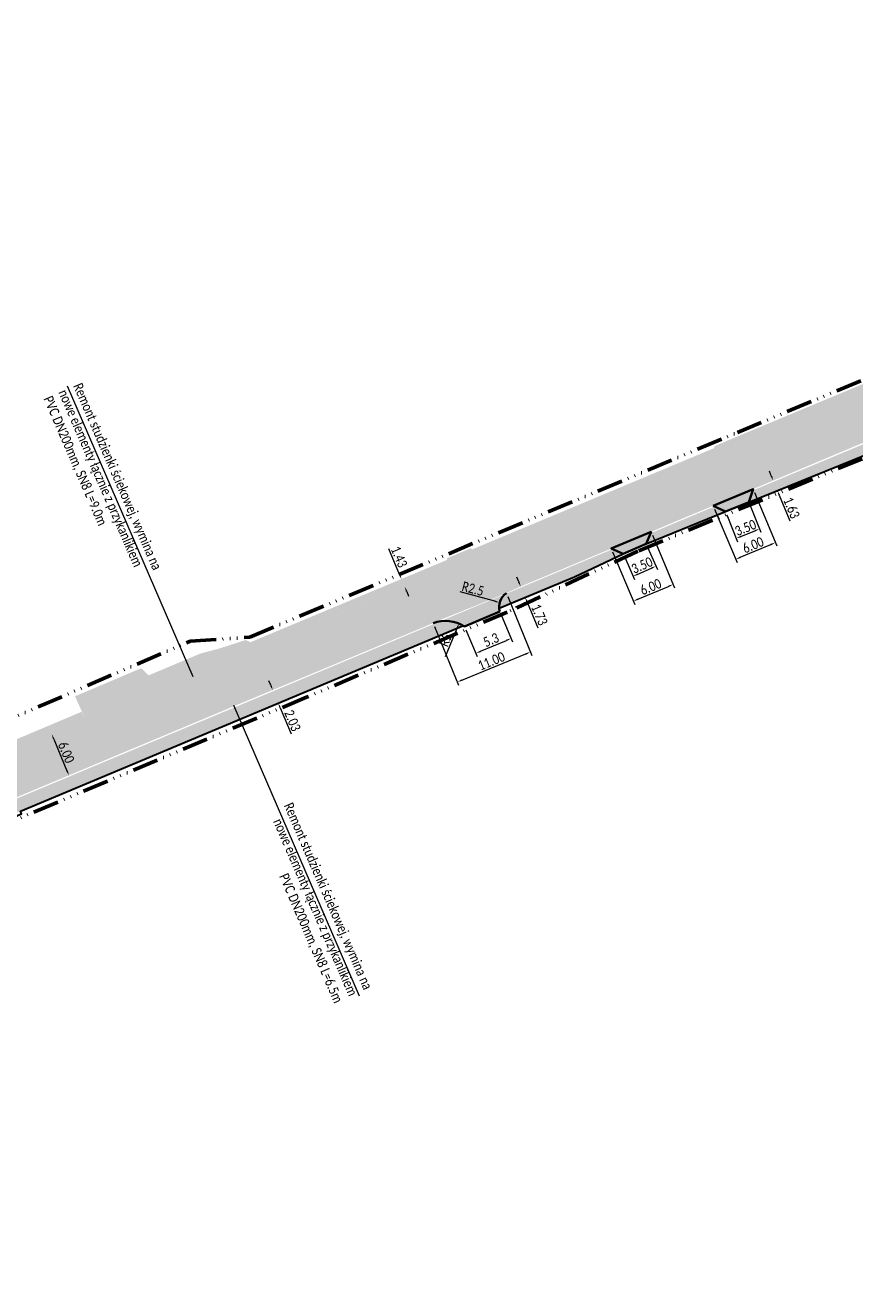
# Model space of a CAD drawing. Header units: millimetres. Extents: x 5493565 to 5508502, y 5765528 to 5769967.
# Tile 4 of 12: x 5507865 to 5507981, y 5765598 to 5765774. Entities that reach past the tile are written whole.
import ezdxf

# ---------------------------------------------------------------- set-up
doc = ezdxf.new("R2010")
doc.units = ezdxf.units.MM
doc.linetypes.add('ACAD_ISO14W100', pattern=[24, 12, -3, 0, -3, 0, -3, 0, -3])
for name, color, linetype, lineweight in [('! LINIA ROZGRANICZAJACA INWESTYCJĘ', 30, 'ACAD_ISO14W100', 60), ('!! Opisy Projektowe', 5, 'Continuous', 15), ('!! WYMIARY', 170, 'Continuous', 9), ('!KRAWĘDŹ CHDONIKA', 150, 'Continuous', 30), ('!Kresk.Zjazd.bez.przebudowy', 254, 'Continuous', 9)]:
    doc.layers.add(name, color=color, linetype=linetype, lineweight=lineweight)
for name, color, linetype, lineweight, true_color in [('!Krawędź.Zjazdu.Obramowanie', 7, 'Continuous', 35, 0xe448ef), ('!Kresk.Chod.-bez przebudowy', 7, 'Continuous', 9, 0xd9fecd), ('!Kreskowanie Chodnika', 7, 'Continuous', 9, 0xbdeeff), ('!Kreskowanie DROGA', 7, 'Continuous', 9, 0xfefedc), ('!KreskowanieZJAZDÓW', 7, 'Continuous', 9, 0xfeb09a)]:
    doc.layers.add(name, color=color, linetype=linetype, lineweight=lineweight, true_color=true_color)
doc.styles.get("Standard").update_dxf_attribs({"font": 'calibri.ttf', "width": 0.8, "height": 1.35})
doc.dimstyles.new('1_500', dxfattribs={"dimtxt": 1.35, "dimasz": 0.7, "dimexe": 0.5, "dimexo": 0.5, "dimgap": 0.2, "dimtad": 1, "dimzin": 0, "dimdsep": 46, "dimtxsty": 'Standard', "dimcen": 0.09, "dimclrd": 256, "dimclre": 256, "dimclrt": 256, "dimadec": 3, "dimazin": 0, "dimtfac": 1, "dimtofl": 0, "dimtmove": 0, "dimatfit": 0, "dimfxl": 0.5, "dimtolj": 1, "dimtzin": 0, "dimlwd": 9, "dimlwe": 9, "dimarcsym": 0})

# ---------------------------------------------------------------- blocks, each defined once
blk = doc.blocks.new('*D112')
at = {"layer": '!! WYMIARY', "lineweight": 9, "transparency": 16777216}
for p, q in [((5507966.26, 5765707.1), (5507967.77, 5765703.38)), ((5507963.02, 5765705.78), (5507964.53, 5765702.06)), ((5507964.99, 5765702.79), (5507966.94, 5765703.58))]:
    blk.add_line(p, q, dxfattribs=at)
at = {"layer": '!! WYMIARY', "transparency": 16777216}
for points in [[(5507964.95, 5765702.9), (5507965.03, 5765702.68), (5507964.34, 5765702.53)], [(5507966.89, 5765703.69), (5507966.98, 5765703.47), (5507967.58, 5765703.84)]]:
    blk.add_solid(points, dxfattribs=at)
at = {"layer": 'Defpoints', "color": 0, "transparency": 16777216}
for p in [(5507962.83, 5765706.25), (5507966.07, 5765707.56), (5507967.58, 5765703.84)]:
    blk.add_point(p, dxfattribs=at)
at = {"layer": '!! WYMIARY', "transparency": 16777216, "insert": (5507965.63, 5765704.01), "char_height": 1.35, "attachment_point": 5, "rotation": 22.0959}
blk.add_mtext('\\A1;3.50', dxfattribs=at)
blk = doc.blocks.new('*D113')
at = {"layer": '!! WYMIARY', "lineweight": 9, "transparency": 16777216}
for p, q in [((5507966.87, 5765708.91), (5507969.98, 5765701.48)), ((5507961.33, 5765706.59), (5507964.45, 5765699.16)), ((5507964.9, 5765699.9), (5507969.14, 5765701.68))]:
    blk.add_line(p, q, dxfattribs=at)
at = {"layer": '!! WYMIARY', "transparency": 16777216}
for points in [[(5507969.1, 5765701.78), (5507969.19, 5765701.57), (5507969.79, 5765701.95)], [(5507964.86, 5765700), (5507964.95, 5765699.79), (5507964.26, 5765699.62)]]:
    blk.add_solid(points, dxfattribs=at)
at = {"layer": 'Defpoints', "color": 0, "transparency": 16777216}
for p in [(5507966.67, 5765709.37), (5507961.14, 5765707.05), (5507969.79, 5765701.95)]:
    blk.add_point(p, dxfattribs=at)
at = {"layer": '!! WYMIARY', "transparency": 16777216, "insert": (5507966.68, 5765701.61), "char_height": 1.35, "attachment_point": 5, "rotation": 22.7622}
blk.add_mtext('\\A1;6.00', dxfattribs=at)
blk = doc.blocks.new('*D114')
at = {"layer": '!! WYMIARY', "lineweight": 9, "transparency": 16777216}
for p, q in [((5507952.02, 5765701.33), (5507953.4, 5765698.22)), ((5507948.83, 5765699.91), (5507950.2, 5765696.81)), ((5507950.64, 5765697.55), (5507952.56, 5765698.4))]:
    blk.add_line(p, q, dxfattribs=at)
at = {"layer": '!! WYMIARY', "transparency": 16777216}
for points in [[(5507950.59, 5765697.65), (5507950.69, 5765697.44), (5507950, 5765697.26)], [(5507952.51, 5765698.5), (5507952.6, 5765698.29), (5507953.2, 5765698.68)]]:
    blk.add_solid(points, dxfattribs=at)
at = {"layer": 'Defpoints', "color": 0, "transparency": 16777216}
for p in [(5507951.82, 5765701.78), (5507948.62, 5765700.36), (5507953.2, 5765698.68)]:
    blk.add_point(p, dxfattribs=at)
at = {"layer": '!! WYMIARY', "transparency": 16777216, "insert": (5507951.24, 5765698.79), "char_height": 1.35, "attachment_point": 5, "rotation": 23.9268}
blk.add_mtext('\\A1;3.50', dxfattribs=at)
blk = doc.blocks.new('*D115')
at = {"layer": '!! WYMIARY', "lineweight": 9, "transparency": 16777216}
for p, q in [((5507952.68, 5765702.97), (5507955.75, 5765695.67)), ((5507947.15, 5765700.65), (5507950.22, 5765693.34)), ((5507950.67, 5765694.08), (5507954.91, 5765695.86))]:
    blk.add_line(p, q, dxfattribs=at)
at = {"layer": '!! WYMIARY', "transparency": 16777216}
for points in [[(5507954.87, 5765695.96), (5507954.96, 5765695.75), (5507955.56, 5765696.13)], [(5507950.62, 5765694.18), (5507950.72, 5765693.97), (5507950.02, 5765693.8)]]:
    blk.add_solid(points, dxfattribs=at)
at = {"layer": 'Defpoints', "color": 0, "transparency": 16777216}
for p in [(5507952.49, 5765703.43), (5507946.96, 5765701.11), (5507955.56, 5765696.13)]:
    blk.add_point(p, dxfattribs=at)
at = {"layer": '!! WYMIARY', "transparency": 16777216, "insert": (5507952.45, 5765695.79), "char_height": 1.35, "attachment_point": 5, "rotation": 22.7754}
blk.add_mtext('\\A1;6.00', dxfattribs=at)
blk = doc.blocks.new('*D116')
at = {"layer": '!! WYMIARY', "lineweight": 9, "transparency": 16777216}
for p, q in [((5507931.66, 5765691.91), (5507933.24, 5765688.17)), ((5507926.76, 5765689.84), (5507928.34, 5765686.1)), ((5507928.79, 5765686.84), (5507932.4, 5765688.36))]:
    blk.add_line(p, q, dxfattribs=at)
at = {"layer": '!! WYMIARY', "transparency": 16777216}
for points in [[(5507932.35, 5765688.47), (5507932.44, 5765688.25), (5507933.04, 5765688.63)], [(5507928.75, 5765686.94), (5507928.84, 5765686.73), (5507928.15, 5765686.56)]]:
    blk.add_solid(points, dxfattribs=at)
at = {"layer": 'Defpoints', "color": 0, "transparency": 16777216}
for p in [(5507931.46, 5765692.37), (5507926.57, 5765690.3), (5507933.04, 5765688.63)]:
    blk.add_point(p, dxfattribs=at)
at = {"layer": '!! WYMIARY', "transparency": 16777216, "insert": (5507930.25, 5765688.42), "char_height": 1.35, "attachment_point": 5, "rotation": 22.8821}
blk.add_mtext('\\A1;5.3', dxfattribs=at)
blk = doc.blocks.new('*D117')
at = {"layer": '!! WYMIARY', "lineweight": 9, "transparency": 16777216}
for p, q in [((5507932.57, 5765694.47), (5507935.92, 5765686.27)), ((5507922.38, 5765690.3), (5507925.74, 5765682.11)), ((5507926.2, 5765682.83), (5507935.08, 5765686.47))]:
    blk.add_line(p, q, dxfattribs=at)
at = {"layer": '!! WYMIARY', "transparency": 16777216}
for points in [[(5507935.04, 5765686.58), (5507935.13, 5765686.36), (5507935.73, 5765686.74)], [(5507926.15, 5765682.94), (5507926.24, 5765682.73), (5507925.55, 5765682.57)]]:
    blk.add_solid(points, dxfattribs=at)
at = {"layer": 'Defpoints', "color": 0, "transparency": 16777216}
for p in [(5507932.38, 5765694.93), (5507922.19, 5765690.76), (5507935.73, 5765686.74)]:
    blk.add_point(p, dxfattribs=at)
at = {"layer": '!! WYMIARY', "transparency": 16777216, "insert": (5507930.3, 5765685.48), "char_height": 1.35, "attachment_point": 5, "rotation": 22.2511}
blk.add_mtext('\\A1;11.00', dxfattribs=at)
blk = doc.blocks.new('*D118')
at = {"layer": '!! WYMIARY', "lineweight": 9, "transparency": 16777216}
blk.add_line((5507923.92, 5765686.11), (5507925.53, 5765690.05), dxfattribs=at)
at = {"layer": '!! WYMIARY', "transparency": 16777216}
blk.add_solid([(5507925.42, 5765690.1), (5507925.64, 5765690.01), (5507925.8, 5765690.7)], dxfattribs=at)
at = {"layer": 'Defpoints', "color": 0, "transparency": 16777216}
for p in [(5507925.8, 5765690.7), (5507923.92, 5765686.11)]:
    blk.add_point(p, dxfattribs=at)
at = {"layer": '!! WYMIARY', "transparency": 16777216, "insert": (5507923.91, 5765688.42), "char_height": 1.35, "attachment_point": 5, "rotation": 67.7521}
blk.add_mtext('\\A1;R5', dxfattribs=at)
blk = doc.blocks.new('*D119')
at = {"layer": '!! WYMIARY', "lineweight": 9, "transparency": 16777216}
for p, q in [((5507930.78, 5765693.79), (5507925.94, 5765695.09)), ((5507933.66, 5765693), (5507933.84, 5765693)), ((5507933.75, 5765692.91), (5507933.75, 5765693.09))]:
    blk.add_line(p, q, dxfattribs=at)
at = {"layer": '!! WYMIARY', "transparency": 16777216}
blk.add_solid([(5507930.81, 5765693.9), (5507930.75, 5765693.68), (5507931.46, 5765693.61)], dxfattribs=at)
at = {"layer": 'Defpoints', "color": 0, "transparency": 16777216}
for p in [(5507931.46, 5765693.61), (5507933.75, 5765693)]:
    blk.add_point(p, dxfattribs=at)
at = {"layer": '!! WYMIARY', "transparency": 16777216, "insert": (5507927.73, 5765695.53), "char_height": 1.35, "attachment_point": 5, "rotation": 344.9762}
blk.add_mtext('\\A1;R2.5', dxfattribs=at)
blk = doc.blocks.new('*D131')
at = {"layer": '!! WYMIARY', "lineweight": 9, "transparency": 16777216}
blk.add_line((5507869.45, 5765674.65), (5507871.29, 5765670.25), dxfattribs=at)
at = {"layer": '!! WYMIARY', "transparency": 16777216}
for points in [[(5507869.56, 5765674.7), (5507869.34, 5765674.61), (5507869.18, 5765675.3)], [(5507871.4, 5765670.29), (5507871.18, 5765670.2), (5507871.56, 5765669.6)]]:
    blk.add_solid(points, dxfattribs=at)
at = {"layer": 'Defpoints', "color": 0, "transparency": 16777216}
for p in [(5507869.18, 5765675.3), (5507871.56, 5765669.6), (5507871.56, 5765669.6)]:
    blk.add_point(p, dxfattribs=at)
at = {"layer": '!! WYMIARY', "transparency": 16777216, "insert": (5507871.19, 5765672.79), "char_height": 1.35, "attachment_point": 5, "rotation": 292.7259}
blk.add_mtext('\\A1;6.00', dxfattribs=at)
blk = doc.blocks.new('*D142')
at = {"layer": '!! WYMIARY', "lineweight": 9, "transparency": 16777216}
for p, q in [((5507899.63, 5765682.11), (5507899.36, 5765682.75)), ((5507900.93, 5765678.99), (5507902.45, 5765675.38))]:
    blk.add_line(p, q, dxfattribs=at)
at = {"layer": '!! WYMIARY', "transparency": 16777216}
for points in [[(5507899.74, 5765682.15), (5507899.52, 5765682.06), (5507899.9, 5765681.46)], [(5507901.04, 5765679.04), (5507900.83, 5765678.95), (5507900.66, 5765679.64)]]:
    blk.add_solid(points, dxfattribs=at)
at = {"layer": 'Defpoints', "color": 0, "transparency": 16777216}
for p in [(5507899.9, 5765681.46), (5507900.66, 5765679.64), (5507900.66, 5765679.64)]:
    blk.add_point(p, dxfattribs=at)
at = {"layer": '!! WYMIARY', "transparency": 16777216, "insert": (5507902.65, 5765677.21), "char_height": 1.35, "attachment_point": 5, "rotation": 292.7003}
blk.add_mtext('\\A1;2.03', dxfattribs=at)
blk = doc.blocks.new('*D164')
at = {"layer": '!! Opisy Projektowe', "lineweight": 9, "transparency": 16777216}
for p, q in [((5507969.21, 5765711.2), (5507968.95, 5765711.85)), ((5507970.33, 5765708.53), (5507971.81, 5765704.96))]:
    blk.add_line(p, q, dxfattribs=at)
at = {"layer": '!! Opisy Projektowe', "transparency": 16777216}
for points in [[(5507969.32, 5765711.25), (5507969.11, 5765711.16), (5507969.48, 5765710.56)], [(5507970.43, 5765708.58), (5507970.22, 5765708.49), (5507970.06, 5765709.18)]]:
    blk.add_solid(points, dxfattribs=at)
at = {"layer": 'Defpoints', "color": 0, "transparency": 16777216}
for p in [(5507969.48, 5765710.56), (5507970.06, 5765709.18), (5507970.06, 5765709.18)]:
    blk.add_point(p, dxfattribs=at)
at = {"layer": '!! Opisy Projektowe', "transparency": 16777216, "insert": (5507972.03, 5765706.77), "char_height": 1.35, "attachment_point": 5, "rotation": 292.5884}
blk.add_mtext('\\A1;1.63', dxfattribs=at)
blk = doc.blocks.new('*D167')
at = {"layer": '!! Opisy Projektowe', "lineweight": 9, "transparency": 16777216}
for p, q in [((5507934.1, 5765696.49), (5507933.83, 5765697.13)), ((5507935.27, 5765693.68), (5507936.77, 5765690.11))]:
    blk.add_line(p, q, dxfattribs=at)
at = {"layer": '!! Opisy Projektowe', "transparency": 16777216}
for points in [[(5507934.21, 5765696.53), (5507933.99, 5765696.44), (5507934.37, 5765695.84)], [(5507935.38, 5765693.73), (5507935.17, 5765693.64), (5507935, 5765694.33)]]:
    blk.add_solid(points, dxfattribs=at)
at = {"layer": 'Defpoints', "color": 0, "transparency": 16777216}
for p in [(5507934.37, 5765695.84), (5507935, 5765694.33), (5507935, 5765694.33)]:
    blk.add_point(p, dxfattribs=at)
at = {"layer": '!! Opisy Projektowe', "transparency": 16777216, "insert": (5507936.98, 5765691.92), "char_height": 1.35, "attachment_point": 5, "rotation": 292.7003}
blk.add_mtext('\\A1;1.73', dxfattribs=at)
blk = doc.blocks.new('*D191')
at = {"layer": '!! Opisy Projektowe', "lineweight": 9, "transparency": 16777216}
for p, q in [((5507917.53, 5765697.51), (5507916.03, 5765701.08)), ((5507918.52, 5765695.16), (5507918.79, 5765694.51))]:
    blk.add_line(p, q, dxfattribs=at)
at = {"layer": '!! Opisy Projektowe', "transparency": 16777216}
for points in [[(5507917.64, 5765697.55), (5507917.42, 5765697.46), (5507917.8, 5765696.86)], [(5507918.62, 5765695.2), (5507918.41, 5765695.11), (5507918.25, 5765695.8)]]:
    blk.add_solid(points, dxfattribs=at)
at = {"layer": 'Defpoints', "color": 0, "transparency": 16777216}
for p in [(5507917.8, 5765696.86), (5507917.8, 5765696.86), (5507918.25, 5765695.8)]:
    blk.add_point(p, dxfattribs=at)
at = {"layer": '!! Opisy Projektowe', "transparency": 16777216, "insert": (5507917.47, 5765699.96), "char_height": 1.35, "attachment_point": 5, "rotation": 292.778}
blk.add_mtext('\\A1;1.43', dxfattribs=at)

msp = doc.modelspace()

# ---------------------------------------------------------------- hatches: boundary and pattern name
at = {"layer": '!Kresk.Chod.-bez przebudowy'}
h = msp.add_hatch(color=256, dxfattribs=at)
h.dxf.hatch_style = 1
h.paths.add_polyline_path([(5507965.971, 5765715.729), (5507979.253, 5765721.252), (5507979.454, 5765722.933), (5507964.565, 5765716.717)])
h = msp.add_hatch(color=256, dxfattribs=at)
h.dxf.hatch_style = 1
h.paths.add_polyline_path([(5507961.262, 5765715.068), (5507927.654, 5765701.01), (5507928.818, 5765700.226), (5507923.93, 5765698.189), (5507924.126, 5765699.534), (5507896.764, 5765688.088), (5507898.283, 5765687.458), (5507906.198, 5765690.761), (5507922.549, 5765697.605), (5507935.693, 5765703.101), (5507948.264, 5765708.345), (5507961.083, 5765713.691)])
h = msp.add_hatch(color=256, dxfattribs=at)
h.dxf.hatch_style = 1
h.paths.add_polyline_path([(5507882.641, 5765683.498), (5507889.83, 5765686.52), (5507889.224, 5765683.683), (5507884.502, 5765681.716)])
h = msp.add_hatch(color=256, dxfattribs=at)
h.dxf.hatch_style = 1
edge = h.paths.add_edge_path()
edge.add_arc((5507862.748, 5765676.551), 3.677, 239.14779, 288.65473, ccw=False)
edge.add_line((5507860.862, 5765673.394), (5507861.58, 5765673.48))
edge.add_line((5507861.58, 5765673.48), (5507873.33, 5765678.44))
edge.add_line((5507873.33, 5765678.44), (5507873.88, 5765677.29))
edge.add_line((5507873.88, 5765677.29), (5507863.924, 5765673.067))
at = {"layer": '!Kresk.Zjazd.bez.przebudowy'}
for points in [[(5507979.454, 5765722.931), (5507982.73, 5765724.29), (5507984.143, 5765723.284), (5507979.253, 5765721.252)], [(5507961.297, 5765715.339), (5507964.565, 5765716.717), (5507965.971, 5765715.729), (5507961.083, 5765713.691)], [(5507924.164, 5765699.789), (5507927.437, 5765701.156), (5507928.818, 5765700.226), (5507923.93, 5765698.189)], [(5507889.224, 5765683.683), (5507889.83, 5765686.52), (5507892.445, 5765687.218), (5507896.13, 5765688.403), (5507898.283, 5765687.458)], [(5507884.502, 5765681.716), (5507881.608, 5765684.488), (5507872.412, 5765680.588), (5507873.88, 5765677.29)]]:
    msp.add_hatch(color=256, dxfattribs=at).paths.add_polyline_path(points)
at = {"layer": '!Kreskowanie Chodnika'}
h = msp.add_hatch(color=256, dxfattribs=at)
h.dxf.hatch_style = 1
h.paths.add_polyline_path([(5508004.243, 5765724.918), (5507966.606, 5765709.174), (5507966.074, 5765707.564), (5508005.973, 5765723.761)])
h = msp.add_hatch(color=256, dxfattribs=at)
h.dxf.hatch_style = 1
h.paths.add_polyline_path([(5507961.324, 5765706.965), (5507952.411, 5765703.236), (5507951.82, 5765701.783), (5507962.831, 5765706.247)])
h = msp.add_hatch(color=256, dxfattribs=at)
h.dxf.hatch_style = 1
edge = h.paths.add_edge_path()
edge.add_line((5507941.836, 5765697.187), (5507948.607, 5765700.357))
edge.add_line((5507948.607, 5765700.357), (5507947.142, 5765701.032))
edge.add_line((5507947.142, 5765701.032), (5507932.183, 5765694.774))
edge.add_arc((5507933.749, 5765692.995), 2.37, 131.35052, 184.36826)
edge.add_line((5507931.386, 5765692.815), (5507941.836, 5765697.187))
h = msp.add_hatch(color=256, dxfattribs=at)
h.dxf.hatch_style = 1
edge = h.paths.add_edge_path()
edge.add_line((5507923.222, 5765691.026), (5507859.202, 5765664.245))
edge.add_line((5507859.202, 5765664.245), (5507858.974, 5765662.199))
edge.add_line((5507858.974, 5765662.199), (5507926.401, 5765690.405))
edge.add_arc((5507923.905, 5765686.07), 5.002, 60.06393, 97.84604)
h.paths.add_polyline_path([(5507853.823, 5765661.995), (5507838.2, 5765655.46), (5507838.152, 5765654.717), (5507838.071, 5765653.455), (5507855.435, 5765660.719)])
at = {"layer": '!Kreskowanie DROGA'}
h = msp.add_hatch(color=256, dxfattribs=at)
h.paths.add_polyline_path([(5508481.496, 5765918.276), (5508479.521, 5765924.057), (5508473.43, 5765922.28), (5508471.67, 5765922.17), (5508469.73, 5765922.47), (5508467.94, 5765923.34), (5508466.83, 5765924.41), (5508465.68, 5765926.14), (5508464.351, 5765928.203), (5508461.514, 5765927.056), (5508468.356, 5765913.538)])
edge = h.paths.add_edge_path()
edge.add_line((5507752.691, 5765614.163), (5507746.495, 5765609.154))
edge.add_line((5507746.495, 5765609.154), (5507742.94, 5765606.28))
edge.add_line((5507742.94, 5765606.28), (5507740.885, 5765604.787))
edge.add_line((5507740.885, 5765604.787), (5507748.008, 5765600.476))
edge.add_line((5507748.008, 5765600.476), (5507748.8, 5765601.814))
edge.add_line((5507748.8, 5765601.814), (5507750.66, 5765603.28))
edge.add_line((5507750.66, 5765603.28), (5507754.19, 5765606.31))
edge.add_line((5507754.19, 5765606.31), (5507760.4, 5765611.58))
edge.add_line((5507760.4, 5765611.58), (5507768.93, 5765618.94))
edge.add_line((5507768.93, 5765618.94), (5507771.38, 5765621.07))
edge.add_line((5507771.38, 5765621.07), (5507775.123, 5765624.23))
edge.add_line((5507775.123, 5765624.23), (5507781.351, 5765628.744))
edge.add_line((5507781.351, 5765628.744), (5507786.387, 5765632.061))
edge.add_arc((5507864.246, 5765505.263), 148.794, 115.75131, 121.55172, ccw=False)
edge.add_line((5507799.6, 5765639.28), (5507810.48, 5765643.93))
edge.add_line((5507810.48, 5765643.93), (5507817.14, 5765646.78))
edge.add_line((5507817.14, 5765646.78), (5507833.63, 5765653.78))
edge.add_line((5507833.63, 5765653.78), (5507837.43, 5765655.28))
edge.add_line((5507837.43, 5765655.28), (5507844.14, 5765658.06))
edge.add_line((5507844.14, 5765658.06), (5507854.46, 5765662.43))
edge.add_line((5507854.46, 5765662.43), (5507862.54, 5765665.81))
edge.add_line((5507862.54, 5765665.81), (5507863.96, 5765666.42))
edge.add_line((5507863.96, 5765666.42), (5507882.75, 5765674.29))
edge.add_line((5507882.75, 5765674.29), (5507895.51, 5765679.63))
edge.add_line((5507895.51, 5765679.63), (5507920.91, 5765690.21))
edge.add_line((5507920.91, 5765690.21), (5507923.35, 5765691.26))
edge.add_line((5507923.35, 5765691.26), (5507929.1, 5765693.58))
edge.add_line((5507929.1, 5765693.58), (5507932.38, 5765694.93))
edge.add_line((5507932.38, 5765694.93), (5507934.1, 5765695.73))
edge.add_line((5507934.1, 5765695.73), (5507944.22, 5765699.96))
edge.add_line((5507944.22, 5765699.96), (5507952.11, 5765703.27))
edge.add_line((5507952.11, 5765703.27), (5507956.94, 5765705.32))
edge.add_line((5507956.94, 5765705.32), (5507962.2, 5765707.49))
edge.add_line((5507962.2, 5765707.49), (5507977.82, 5765714.07))
edge.add_line((5507977.82, 5765714.07), (5507986.07, 5765717.53))
edge.add_line((5507986.07, 5765717.53), (5507993.55, 5765720.6))
edge.add_line((5507993.55, 5765720.6), (5508009.92, 5765727.45))
edge.add_line((5508009.92, 5765727.45), (5508015.8, 5765729.92))
edge.add_line((5508015.8, 5765729.92), (5508018.48, 5765731.05))
edge.add_line((5508018.48, 5765731.05), (5508020.51, 5765731.89))
edge.add_line((5508020.51, 5765731.89), (5508029.84, 5765735.75))
edge.add_line((5508029.84, 5765735.75), (5508043.59, 5765741.49))
edge.add_line((5508043.59, 5765741.49), (5508056.96, 5765747.1))
edge.add_line((5508056.96, 5765747.1), (5508061.47, 5765749.02))
edge.add_line((5508061.47, 5765749.02), (5508066.4, 5765751.08))
edge.add_line((5508066.4, 5765751.08), (5508076.49, 5765755.24))
edge.add_line((5508076.49, 5765755.24), (5508084.47, 5765758.63))
edge.add_line((5508084.47, 5765758.63), (5508089.02, 5765760.54))
edge.add_line((5508089.02, 5765760.54), (5508092.91, 5765762.2))
edge.add_line((5508092.91, 5765762.2), (5508104.71, 5765767.11))
edge.add_line((5508104.71, 5765767.11), (5508118.38, 5765772.84))
edge.add_line((5508118.38, 5765772.84), (5508137.77, 5765780.97))
edge.add_line((5508137.77, 5765780.97), (5508152.51, 5765787.25))
edge.add_line((5508152.51, 5765787.25), (5508160.23, 5765790.3))
edge.add_line((5508160.23, 5765790.3), (5508170.34, 5765794.5))
edge.add_line((5508170.34, 5765794.5), (5508175.68, 5765796.69))
edge.add_line((5508175.68, 5765796.69), (5508180.8, 5765798.94))
edge.add_line((5508180.8, 5765798.94), (5508192.03, 5765803.5))
edge.add_line((5508192.03, 5765803.5), (5508194.39, 5765804.54))
edge.add_line((5508194.39, 5765804.54), (5508198.99, 5765806.44))
edge.add_line((5508198.99, 5765806.44), (5508219.78, 5765815.13))
edge.add_line((5508219.78, 5765815.13), (5508236.86, 5765822.37))
edge.add_line((5508236.86, 5765822.37), (5508244.74, 5765825.73))
edge.add_line((5508244.74, 5765825.73), (5508250.84, 5765828.21))
edge.add_line((5508250.84, 5765828.21), (5508251.85, 5765828.58))
edge.add_line((5508251.85, 5765828.58), (5508253.16, 5765829.12))
edge.add_line((5508253.16, 5765829.12), (5508255.56, 5765830.26))
edge.add_line((5508255.56, 5765830.26), (5508257.98, 5765831.25))
edge.add_line((5508257.98, 5765831.25), (5508273.27, 5765837.66))
edge.add_line((5508273.27, 5765837.66), (5508296.24, 5765846.69))
edge.add_line((5508296.24, 5765846.69), (5508300.43, 5765848.59))
edge.add_line((5508300.43, 5765848.59), (5508315.57, 5765854.47))
edge.add_line((5508315.57, 5765854.47), (5508336.54, 5765862.72))
edge.add_line((5508336.54, 5765862.72), (5508345.6, 5765866.2))
edge.add_line((5508345.6, 5765866.2), (5508362.31, 5765872.64))
edge.add_line((5508362.31, 5765872.64), (5508379.14, 5765879.14))
edge.add_line((5508379.14, 5765879.14), (5508384.21, 5765881.15))
edge.add_line((5508384.21, 5765881.15), (5508394.86, 5765885.27))
edge.add_line((5508394.86, 5765885.27), (5508431.47, 5765899.44))
edge.add_line((5508431.47, 5765899.44), (5508456.31, 5765909.2))
edge.add_line((5508456.31, 5765909.2), (5508458.83, 5765910.12))
edge.add_line((5508458.83, 5765910.12), (5508459.66, 5765910.4))
edge.add_line((5508459.66, 5765910.4), (5508468.356, 5765913.538))
edge.add_line((5508468.356, 5765913.538), (5508461.514, 5765927.056))
edge.add_line((5508461.514, 5765927.056), (5508458.73, 5765925.93))
edge.add_line((5508458.73, 5765925.93), (5508458.79, 5765925.676))
edge.add_arc((5508450.222, 5765922.921), 9, -70.04083, 17.82415, ccw=False)
edge.add_line((5508453.295, 5765914.462), (5508453.27, 5765914.45))
edge.add_line((5508453.27, 5765914.45), (5508420.52, 5765901.78))
edge.add_line((5508420.52, 5765901.78), (5508368.77, 5765881.72))
edge.add_line((5508368.77, 5765881.72), (5508349.19, 5765874.13))
edge.add_line((5508349.19, 5765874.13), (5508334.54, 5765868.29))
edge.add_line((5508334.54, 5765868.29), (5508312.97, 5765859.94))
edge.add_line((5508312.97, 5765859.94), (5508298.35, 5765854.1))
edge.add_line((5508298.35, 5765854.1), (5508271.03, 5765843.09))
edge.add_line((5508271.03, 5765843.09), (5508253.19, 5765835.66))
edge.add_line((5508253.19, 5765835.66), (5508250.6, 5765834.57))
edge.add_line((5508250.6, 5765834.57), (5508247.22, 5765833.16))
edge.add_line((5508247.22, 5765833.16), (5508242.71, 5765831.33))
edge.add_line((5508242.71, 5765831.33), (5508234.86, 5765828.15))
edge.add_line((5508234.86, 5765828.15), (5508217.55, 5765820.83))
edge.add_line((5508217.55, 5765820.83), (5508189.83, 5765809.29))
edge.add_line((5508189.83, 5765809.29), (5508167.31, 5765799.82))
edge.add_line((5508167.31, 5765799.82), (5508150.16, 5765792.6))
edge.add_line((5508150.16, 5765792.6), (5508138.61, 5765787.77))
edge.add_line((5508138.61, 5765787.77), (5508136.12, 5765786.76))
edge.add_line((5508136.12, 5765786.76), (5508116.59, 5765778.56))
edge.add_line((5508116.59, 5765778.56), (5508108.73, 5765775.25))
edge.add_line((5508108.73, 5765775.25), (5508102.44, 5765772.64))
edge.add_line((5508102.44, 5765772.64), (5508091.292, 5765768.023))
edge.add_line((5508091.292, 5765768.023), (5508091.291, 5765768.023))
edge.add_line((5508091.291, 5765768.023), (5508090.263, 5765767.597))
edge.add_arc((5508088.335, 5765772.21), 5, 245.62197, 292.68753, ccw=False)
edge.add_line((5508086.271, 5765767.656), (5508080.525, 5765765.358))
edge.add_line((5508080.525, 5765765.358), (5508080.109, 5765764.494))
edge.add_line((5508080.109, 5765764.494), (5508079.557, 5765763.749))
edge.add_arc((5508075.832, 5765767.083), 5, 293.38316, 318.17407, ccw=False)
edge.add_line((5508077.816, 5765762.494), (5508077.809, 5765762.489))
edge.add_line((5508077.809, 5765762.489), (5508061.02, 5765755.46))
edge.add_line((5508061.02, 5765755.46), (5508025.34, 5765740.56))
edge.add_line((5508025.34, 5765740.56), (5508016.48, 5765736.83))
edge.add_line((5508016.48, 5765736.83), (5507996.1, 5765728.3))
edge.add_line((5507996.1, 5765728.3), (5507991.12, 5765726.17))
edge.add_line((5507991.12, 5765726.17), (5507983.24, 5765722.91))
edge.add_line((5507983.24, 5765722.91), (5507965.18, 5765715.4))
edge.add_line((5507965.18, 5765715.4), (5507945.35, 5765707.13))
edge.add_line((5507945.35, 5765707.13), (5507929.1, 5765700.35))
edge.add_line((5507929.1, 5765700.35), (5507910.58, 5765692.59))
edge.add_line((5507910.58, 5765692.59), (5507897.57, 5765687.16))
edge.add_line((5507897.57, 5765687.16), (5507873.88, 5765677.29))
edge.add_line((5507873.88, 5765677.29), (5507862.61, 5765672.51))
edge.add_line((5507862.61, 5765672.51), (5507853.7, 5765668.76))
edge.add_line((5507853.7, 5765668.76), (5507823.92, 5765656.25))
edge.add_line((5507823.92, 5765656.25), (5507807.49, 5765649.37))
edge.add_line((5507807.49, 5765649.37), (5507800.83, 5765646.5))
edge.add_line((5507800.83, 5765646.5), (5507796.34, 5765644.44))
edge.add_line((5507796.34, 5765644.44), (5507791.38, 5765642.03))
edge.add_line((5507791.38, 5765642.03), (5507786.96, 5765639.69))
edge.add_line((5507786.96, 5765639.69), (5507782.24, 5765636.91))
edge.add_line((5507782.24, 5765636.91), (5507778.02, 5765634.04))
edge.add_arc((5507904.638, 5765454.004), 220.103, 125.11847, 130.38814)
edge.add_line((5507762.02, 5765621.65), (5507761.603, 5765621.368))
edge.add_line((5507761.603, 5765621.368), (5507761.246, 5765621.08))
edge.add_arc((5493598.445, 5783134.898), 22523.738, 308.9471418, 308.9612352, ccw=False)
edge.add_arc((5507573.373, 5765840.308), 288.611, 308.41213, 309.49624, ccw=False)
at = {"layer": '!KreskowanieZJAZDÓW'}
for points in [[(5507966.606, 5765709.174), (5507961.324, 5765706.965), (5507962.831, 5765706.247), (5507966.074, 5765707.564)], [(5507952.411, 5765703.236), (5507947.142, 5765701.032), (5507948.623, 5765700.365), (5507951.82, 5765701.783)]]:
    msp.add_hatch(color=256, dxfattribs=at).paths.add_polyline_path(points)
h = msp.add_hatch(color=256, dxfattribs=at)
edge = h.paths.add_edge_path()
edge.add_line((5507923.222, 5765691.026), (5507932.183, 5765694.774))
edge.add_arc((5507933.749, 5765692.995), 2.37, 131.35052, 195.34188)
edge.add_line((5507931.463, 5765692.368), (5507926.57, 5765690.303))
edge.add_arc((5507923.905, 5765686.073), 5, 57.79013, 97.85027)

# ---------------------------------------------------------------- linework, layer by layer
at = {"layer": '! LINIA ROZGRANICZAJACA INWESTYCJĘ', "ltscale": 0.3}
msp.add_lwpolyline([(5508044.276, 5765739.293), (5507950.66, 5765700.766), (5507932.512, 5765692.268), (5507904.576, 5765680.45), (5507831.627, 5765649.727), (5507806.374, 5765639.289), (5507773.645, 5765619.188), (5507751.14, 5765597.996), (5507726.66, 5765612.811), (5507750.329, 5765624.085), (5507805.298, 5765652.339), (5507888.422, 5765688.245), (5507896.704, 5765688.799), (5507964.503, 5765717.236), (5508052.056, 5765753.956)], dxfattribs=at)
at = {"layer": '!! Opisy Projektowe'}
for points in [[(5507888.85, 5765683.28), (5507871.377, 5765723.664)], [(5507911.953, 5765638.936), (5507894.48, 5765679.32)]]:
    msp.add_lwpolyline(points, dxfattribs=at)
at = {"layer": '!KRAWĘDŹ CHDONIKA'}
for points in [[(5507966.074, 5765707.564), (5507980.492, 5765713.417), (5507993.584, 5765718.732), (5508005.973, 5765723.761)], [(5507951.82, 5765701.783), (5507962.831, 5765706.247)], [(5507931.386, 5765692.815), (5507941.836, 5765697.187), (5507948.623, 5765700.365)], [(5507858.974, 5765662.199), (5507863.366, 5765664.037), (5507863.543, 5765663.636), (5507864.985, 5765664.246), (5507864.811, 5765664.641), (5507926.401, 5765690.405)]]:
    msp.add_lwpolyline(points, dxfattribs=at)
at = {"layer": '!Krawędź.Zjazdu.Obramowanie'}
for points in [[(5507961.139, 5765707.052), (5507963.907, 5765708.211), (5507966.672, 5765709.374), (5507966.074, 5765707.564), (5507962.831, 5765706.247), (5507961.139, 5765707.052)], [(5507951.82, 5765701.783), (5507948.623, 5765700.365), (5507946.958, 5765701.109), (5507952.49, 5765703.431), (5507951.82, 5765701.783)], [(5507926.57, 5765690.303), (5507931.463, 5765692.368)]]:
    msp.add_lwpolyline(points, dxfattribs=at)
for centre, radius, start, end in [((5507933.749, 5765692.995), 2.37, 125.27965, 195.34188), ((5507923.918, 5765686.108), 4.963, 57.69382, 110.31129)]:
    msp.add_arc(centre, radius, start, end, dxfattribs=at)

# ---------------------------------------------------------------- texts
at = {"layer": '!! Opisy Projektowe', "char_height": 1.35, "attachment_point": 1, "rotation": 293.39606}
for s, insert in [('Remont studzienki ściekowej, wymina na nowe elementy łącznie z przykanlikiem \\PPVC DN200mm, SN8 L=9.0m', (5507873.368, 5765724.269)), ('\\pi2.86028;Remont studzienki ściekowej, wymina na \\P\\pi4.29419;nowe elementy łącznie z przykanlikiem \\P\\pi11.61991;PVC DN200mm, SN8 L=6.5m', (5507901.525, 5765668.595))]:
    msp.add_mtext_dynamic_manual_height_columns(s, width=30.95274, gutter_width=6.75, heights=[0], dxfattribs=dict(at, insert=insert))

# ---------------------------------------------------------------- dimensions: what is measured, and where the dimension line sits
at = {"layer": '!! Opisy Projektowe'}
for p1, p2, text, picture, middle in [((5507969.483, 5765710.558), (5507970.056, 5765709.18), '1.63', '*D164', (5507972.026, 5765706.767)), ((5507918.245, 5765695.802), (5507917.8, 5765696.864), '1.43', '*D191', (5507917.466, 5765699.961)), ((5507934.369, 5765695.843), (5507935.003, 5765694.328), '1.73', '*D167', (5507936.977, 5765691.919))]:
    dim = msp.add_aligned_dim(p1=p1, p2=p2, distance=0, text=text, dimstyle='1_500', dxfattribs=at)
    dim.commit()
    dim.dimension.update_dxf_attribs({"geometry": picture, "text_midpoint": middle})
at = {"layer": '!! WYMIARY'}
for p1, p2, distance, picture, middle in [((5507961.139, 5765707.052), (5507966.672, 5765709.374), -8.055, '*D113', (5507966.677, 5765701.608)), ((5507962.831, 5765706.247), (5507966.074, 5765707.564), -4.014, '*D112', (5507965.627, 5765704.013)), ((5507946.958, 5765701.109), (5507952.49, 5765703.431), -7.922, '*D115', (5507952.446, 5765695.788)), ((5507948.623, 5765700.365), (5507951.82, 5765701.783), -3.393, '*D114', (5507951.236, 5765698.788)), ((5507922.195, 5765690.763), (5507932.38, 5765694.93), -8.854, '*D117', (5507930.302, 5765685.477))]:
    dim = msp.add_aligned_dim(p1=p1, p2=p2, distance=distance, dimstyle='1_500', dxfattribs=at)
    dim.commit()
    dim.dimension.update_dxf_attribs({"geometry": picture, "text_midpoint": middle})
dim = msp.add_radius_dim(center=(5507933.749, 5765692.995), mpoint=(5507931.46, 5765693.61), text='R2.5', dimstyle='1_500', override={"dimdec": 1}, dxfattribs=at)
dim.commit()
dim.dimension.update_dxf_attribs({"geometry": '*D119', "text_midpoint": (5507927.503, 5765694.672), "dimtype": 164})
dim = msp.add_aligned_dim(p1=(5507926.57, 5765690.303), p2=(5507931.463, 5765692.368), distance=-4.058, dimstyle='1_500', override={"dimdec": 1}, dxfattribs=at)
dim.commit()
dim.dimension.update_dxf_attribs({"geometry": '*D116', "text_midpoint": (5507930.248, 5765688.419)})
dim = msp.add_radius_dim(center=(5507923.918, 5765686.108), mpoint=(5507925.797, 5765690.702), dimstyle='1_500', override={"dimdec": 0}, dxfattribs=at)
dim.commit()
dim.dimension.update_dxf_attribs({"geometry": '*D118', "text_midpoint": (5507923.906, 5765688.416)})
for p1, p2, text, picture, middle in [((5507899.903, 5765681.46), (5507900.664, 5765679.639), '2.03', '*D142', (5507902.648, 5765677.207)), ((5507869.179, 5765675.296), (5507871.562, 5765669.604), '6.00', '*D131', (5507871.193, 5765672.795))]:
    dim = msp.add_aligned_dim(p1=p1, p2=p2, distance=0, text=text, dimstyle='1_500', override={"dimdec": 1}, dxfattribs=at)
    dim.commit()
    dim.dimension.update_dxf_attribs({"geometry": picture, "text_midpoint": middle})

doc.saveas('drawing.dxf')
